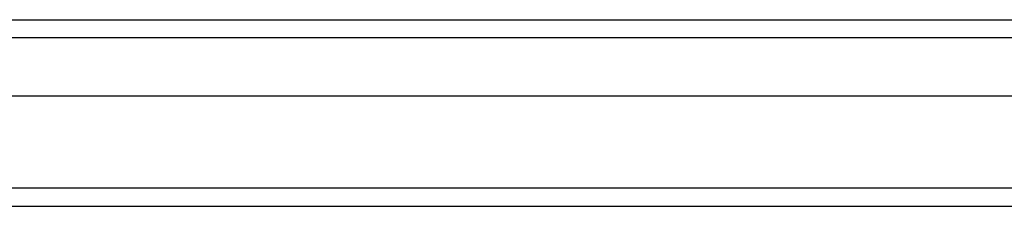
# Model space of a CAD drawing. Header units: inches. Extents: x 3 to 173, y 3 to 113.
# Tile 9 of 57: x 79.291 to 83.839, y 47.338 to 48.199. Entities that reach past the tile are written whole.
import ezdxf

# ---------------------------------------------------------------- set-up
doc = ezdxf.new("R2010")
doc.units = ezdxf.units.IN
doc.header["$LTSCALE"] = 10.4
doc.header["$MEASUREMENT"] = 0
doc.layers.add('Visible Edges(ANSI)', color=7, linetype='Continuous', lineweight=25)
doc.layers.add('Visible Tangent Edges(ANSI)', color=7, linetype='Continuous', lineweight=25)

msp = doc.modelspace()

# ---------------------------------------------------------------- linework, layer by layer
at = {"layer": 'Visible Edges(ANSI)'}
for p, q in [((75.63562, 48.19867), (97.71071, 48.19867)), ((97.71071, 47.84643), (75.63562, 47.84643)), ((74.82726, 47.33762), (98.51907, 47.33762))]:
    msp.add_line(p, q, dxfattribs=at)
at = {"layer": 'Visible Tangent Edges(ANSI)'}
for p, q in [((97.82504, 48.11517), (75.52129, 48.11517)), ((98.51907, 47.42113), (74.82726, 47.42113))]:
    msp.add_line(p, q, dxfattribs=at)

doc.saveas('drawing.dxf')
